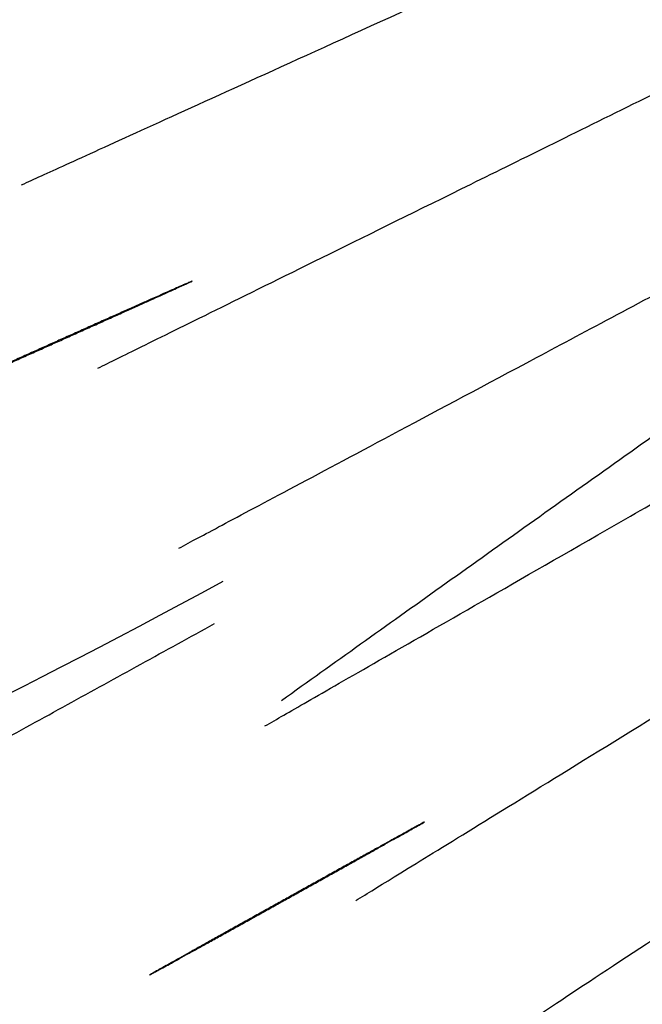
# Model space of a CAD drawing. Header units: millimetres. Extents: x 1305 to 3098, y -356 to 571.
# Tile 16 of 256: x 1341 to 1357, y -139 to -113. Entities that reach past the tile are written whole.
import ezdxf

# ---------------------------------------------------------------- set-up
doc = ezdxf.new("R2010")
doc.units = ezdxf.units.MM
doc.layers.add('Calque 02', color=7, linetype='Continuous', true_color=0x000000)

msp = doc.modelspace()

# ---------------------------------------------------------------- linework, layer by layer
at = {"layer": 'Calque 02'}
for points, degree in [([(1509.94, -17.327, 414.721), (1396.014, -96.227, 414.721), (1347.275, -131.04, 382.528)], 2), ([(1345.759, -127.96, 382.544), (1333.82, -134.461, 375.148), (1328.134, -136.132, 360.78), (1329.413, -135.449, 345.711)], 3), ([(1330.344, -137.411, 345.711), (1337.944, -133.23, 255.629), (1345.543, -129.049, 165.547)], 2)]:
    msp.add_open_spline(points, degree=degree, dxfattribs=at)
for points, weights in [([(1340.561, -117.71, 165.547), (1349.371, -113.702, 64.627), (1450.466, -67.716, 64.627)], [1, 0.737277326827, 1]), ([(1342.53, -122.45, 165.547), (1351.223, -118.16, 64.627), (1450.971, -68.932, 64.627)], [1, 0.737277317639, 1]), ([(1344.619, -127.101, 165.547), (1353.188, -122.533, 64.627), (1451.507, -70.125, 64.627)], [1, 0.737277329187, 1]), ([(1346.843, -131.693, 165.547), (1355.28, -126.852, 64.627), (1452.076, -71.301, 64.627)], [1, 0.737277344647, 1]), ([(1349.191, -136.206, 165.547), (1357.487, -131.096, 64.627), (1452.677, -72.456, 64.627)], [1, 0.737277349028, 1]), ([(1351.664, -140.644, 165.547), (1359.813, -135.268, 64.627), (1453.31, -73.592, 64.627)], [1, 0.737277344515, 1]), ([(1354.337, -145.125, 165.547), (1362.326, -139.482, 64.627), (1453.994, -74.738, 64.627)], [1, 0.73727732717, 1])]:
    msp.add_rational_spline(points, weights, degree=2, dxfattribs=at)
for points in [[(1344.97, -120.198, 368.239), (1344.971, -120.209, 372.239), (1341.279, -121.861, 372.236), (1337.586, -123.513, 372.233), (1337.586, -123.502, 368.233), (1337.585, -123.492, 364.233), (1341.277, -121.84, 364.236), (1344.97, -120.188, 364.239), (1344.97, -120.198, 368.239)], [(1350.967, -134.174, 368.21), (1350.967, -134.183, 372.21), (1347.415, -136.16, 372.206), (1343.862, -138.138, 372.202), (1343.862, -138.129, 368.202), (1343.862, -138.12, 364.202), (1347.415, -136.143, 364.206), (1350.968, -134.165, 364.21), (1350.967, -134.174, 368.21)]]:
    msp.add_rational_spline(points, [1, 0.707106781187, 1, 0.707106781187, 1, 0.707106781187, 1, 0.707106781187, 1], degree=2, knots=[0, 0, 0, 6.283185, 6.283185, 12.566371, 12.566371, 18.849556, 18.849556, 25.132741, 25.132741, 25.132741], dxfattribs=at)

doc.saveas('drawing.dxf')
